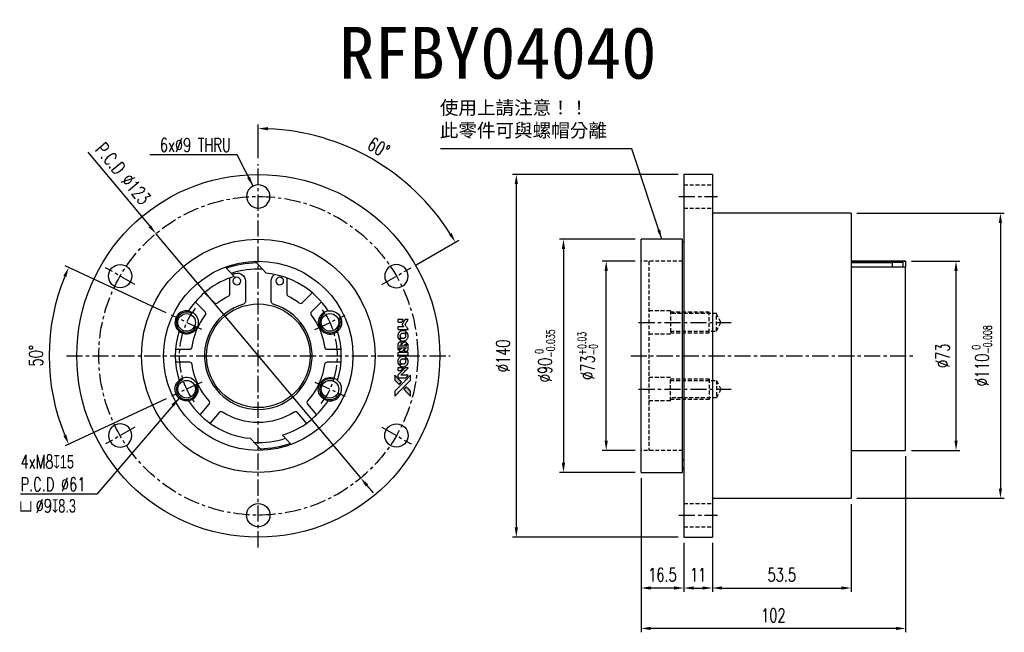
# Model space of a CAD drawing. Header units: millimetres. Extents: x -92 to 288, y -107 to 130.
import ezdxf
from ezdxf.enums import TextEntityAlignment as Align

# ---------------------------------------------------------------- set-up
doc = ezdxf.new("R2010")
doc.units = ezdxf.units.MM
doc.linetypes.add('CENTER', pattern=[2, 1.25, -0.25, 0.25, -0.25])
doc.linetypes.add('DASHED', pattern=[0.75, 0.5, -0.25])
for name, color, linetype in [('CHA', 7, 'Continuous'), ('CL', 1, 'CENTER'), ('DIM', 4, 'Continuous'), ('HID', 2, 'DASHED'), ('OUT', 3, 'Continuous')]:
    doc.layers.add(name, color=color, linetype=linetype)
doc.styles.add('DIM-7', font='SIMPLEX.shx', dxfattribs={"width": 0.7, "bigfont": 'chineset.shx'})
doc.styles.add('T', font='kaiu.ttf')
doc.dimstyles.new('CNS', dxfattribs={"dimtxt": 3.5, "dimasz": 2.5, "dimexe": 1, "dimexo": 1.5, "dimgap": 0.09, "dimtad": 0, "dimdsep": 46, "dimtxsty": 'DIM-7', "dimcen": 0.09, "dimclrd": 1, "dimclre": 1, "dimclrt": 4, "dimadec": 0, "dimazin": 0, "dimtfac": 1, "dimtix": 1, "dimtmove": 2, "dimatfit": 3, "dimfxl": 1, "dimtvp": 0.971429, "dimtolj": 1, "dimarcsym": 0})

# ---------------------------------------------------------------- blocks, each defined once
blk = doc.blocks.new('*D0')
at = {"layer": 'DEFPOINTS', "color": 0, "linetype": 'Continuous'}
for p in [(-33.53, 15.64), (-79.82, 11.69), (-21.75, 10.14), (-21.75, -10.14), (-33.53, -15.64)]:
    blk.add_point(p, dxfattribs=at)
at = {"layer": 'DIM', "color": 0, "linetype": 'Continuous', "lineweight": -2}
for p, q in [((-35.57, 16.59), (-74.47, 34.73)), ((-35.57, -16.59), (-74.47, -34.73))]:
    blk.add_line(p, q, dxfattribs=at)
blk.add_arc((0, 0), 80.67, 157.6637, 202.3363, dxfattribs=at)
at = {"layer": 'DIM', "color": 0, "linetype": 'Continuous'}
for points in [[(-75.19, 30.91), (-74.04, 30.41), (-73.11, 34.09)], [(-74.04, -30.41), (-75.19, -30.91), (-73.11, -34.09)]]:
    blk.add_solid(points, dxfattribs=at)
at = {"layer": 'DIM', "color": 0, "linetype": 'Continuous', "insert": (-85.77, 0), "char_height": 5.25, "attachment_point": 5, "rotation": 90, "style": 'DIM-7'}
blk.add_mtext('\\A1;50°', dxfattribs=at)
blk = doc.blocks.new('*D1')
at = {"layer": 'DEFPOINTS', "color": 0, "linetype": 'Continuous'}
for p in [(0, 74), (56.39, 67.2), (58.89, 34), (47.63, 27.5), (0, -74)]:
    blk.add_point(p, dxfattribs=at)
at = {"layer": 'DIM', "color": 0, "linetype": 'Continuous', "lineweight": -2}
for p, q in [((0, 76.25), (0, 89.23)), ((60.84, 35.13), (77.27, 44.61))]:
    blk.add_line(p, q, dxfattribs=at)
blk.add_arc((0, 0), 87.73, 32.4494, 87.5506, dxfattribs=at)
at = {"layer": 'DIM', "color": 0, "linetype": 'Continuous'}
for points in [[(3.74, 87.02), (3.76, 88.27), (0, 87.73)], [(74.56, 47.39), (73.5, 46.75), (75.97, 43.86)]]:
    blk.add_solid(points, dxfattribs=at)
at = {"layer": 'DIM', "color": 0, "linetype": 'Continuous', "insert": (46.41, 80.39), "char_height": 5.25, "attachment_point": 5, "rotation": 330, "style": 'DIM-7'}
blk.add_mtext('\\A1;60°', dxfattribs=at)
blk = doc.blocks.new('*D2')
at = {"layer": 'DEFPOINTS', "color": 0, "linetype": 'Continuous'}
for p in [(-39.48, 47.15), (39.48, -47.15)]:
    blk.add_point(p, dxfattribs=at)
at = {"layer": 'DIM', "color": 0, "linetype": 'Continuous', "lineweight": -2}
for p, q in [((-65.79, 78.56), (-41.89, 50.03)), ((39.48, -47.15), (-39.48, 47.15)), ((41.89, -50.03), (44.3, -52.9))]:
    blk.add_line(p, q, dxfattribs=at)
at = {"layer": 'DIM', "color": 0, "linetype": 'Continuous'}
for points in [[(-41.41, 50.43), (-42.37, 49.63), (-39.48, 47.15)], [(42.37, -49.63), (41.41, -50.43), (39.48, -47.15)]]:
    blk.add_solid(points, dxfattribs=at)
at = {"layer": 'DIM', "color": 0, "linetype": 'Continuous', "insert": (-52.18, 70.26), "char_height": 5.25, "attachment_point": 5, "rotation": 309.9416, "style": 'DIM-7'}
blk.add_mtext('\\A1;P.C.D ∅123', dxfattribs=at)
blk = doc.blocks.new('*D3')
at = {"layer": 'DEFPOINTS', "color": 0, "linetype": 'Continuous'}
for p in [(147.6, 45), (117.67, -45), (147.6, -45)]:
    blk.add_point(p, dxfattribs=at)
at = {"layer": 'DIM', "color": 0, "linetype": 'Continuous', "lineweight": -2}
for p, q in [((145.35, 45), (116.17, 45)), ((117.67, 41.25), (117.67, -41.25)), ((145.35, -45), (116.17, -45))]:
    blk.add_line(p, q, dxfattribs=at)
at = {"layer": 'DIM', "color": 0, "linetype": 'Continuous'}
for points in [[(117.05, 41.25), (118.3, 41.25), (117.67, 45)], [(117.05, -41.25), (118.3, -41.25), (117.67, -45)]]:
    blk.add_solid(points, dxfattribs=at)
at = {"layer": 'DIM', "color": 0, "linetype": 'Continuous', "insert": (110.53, 0), "char_height": 5.25, "attachment_point": 5, "rotation": 90, "style": 'DIM-7'}
blk.add_mtext('\\A1;%%C90{\\H3.15;\\S 0^ -0.035;}', dxfattribs=at)
blk = doc.blocks.new('*D4')
at = {"layer": 'DEFPOINTS', "color": 0, "linetype": 'Continuous'}
for p in [(134.15, 36.5), (147.6, 36.5), (147.6, -36.5)]:
    blk.add_point(p, dxfattribs=at)
at = {"layer": 'DIM', "color": 0, "linetype": 'Continuous', "lineweight": -2}
for p, q in [((145.35, 36.5), (132.65, 36.5)), ((134.15, -32.75), (134.15, 32.75)), ((145.35, -36.5), (132.65, -36.5))]:
    blk.add_line(p, q, dxfattribs=at)
at = {"layer": 'DIM', "color": 0, "linetype": 'Continuous'}
for points in [[(133.53, 32.75), (134.78, 32.75), (134.15, 36.5)], [(133.53, -32.75), (134.78, -32.75), (134.15, -36.5)]]:
    blk.add_solid(points, dxfattribs=at)
at = {"layer": 'DIM', "color": 0, "linetype": 'Continuous', "insert": (127.01, 0), "char_height": 5.25, "attachment_point": 5, "rotation": 90, "style": 'DIM-7'}
blk.add_mtext('\\A1;%%C73{\\H3.15;\\S+0.03^ -0;}', dxfattribs=at)
blk = doc.blocks.new('*D5')
at = {"layer": 'DEFPOINTS', "color": 0}
for p in [(164.1, 70), (99.49, -70), (164.1, -70)]:
    blk.add_point(p, dxfattribs=at)
at = {"layer": 'DIM', "color": 0, "lineweight": -2}
for p, q in [((161.85, 70), (97.99, 70)), ((99.49, 66.25), (99.49, -66.25)), ((161.85, -70), (97.99, -70))]:
    blk.add_line(p, q, dxfattribs=at)
at = {"layer": 'DIM', "color": 0}
for points in [[(98.86, 66.25), (100.11, 66.25), (99.49, 70)], [(98.86, -66.25), (100.11, -66.25), (99.49, -70)]]:
    blk.add_solid(points, dxfattribs=at)
at = {"layer": 'DIM', "color": 0, "insert": (94.39, 0), "char_height": 5.25, "attachment_point": 5, "rotation": 90, "style": 'DIM-7'}
blk.add_mtext('\\A1;%%C140', dxfattribs=at)
blk = doc.blocks.new('*D6')
at = {"layer": 'DEFPOINTS', "color": 0}
for p in [(249.6, 36.5), (269.05, 36.5), (249.6, -36.5)]:
    blk.add_point(p, dxfattribs=at)
at = {"layer": 'DIM', "color": 0, "lineweight": -2}
for p, q in [((251.85, 36.5), (270.55, 36.5)), ((269.05, -32.75), (269.05, 32.75)), ((251.85, -36.5), (270.55, -36.5))]:
    blk.add_line(p, q, dxfattribs=at)
at = {"layer": 'DIM', "color": 0}
for points in [[(268.43, 32.75), (269.68, 32.75), (269.05, 36.5)], [(268.43, -32.75), (269.68, -32.75), (269.05, -36.5)]]:
    blk.add_solid(points, dxfattribs=at)
at = {"layer": 'DIM', "color": 0, "insert": (263.95, 0), "char_height": 5.25, "attachment_point": 5, "rotation": 90, "style": 'DIM-7'}
blk.add_mtext('\\A1;%%C73', dxfattribs=at)
blk = doc.blocks.new('*D7')
at = {"layer": 'DEFPOINTS', "color": 0, "linetype": 'Continuous'}
for p in [(228.6, 55), (228.6, -55), (286.17, -55)]:
    blk.add_point(p, dxfattribs=at)
at = {"layer": 'DIM', "color": 0, "linetype": 'Continuous', "lineweight": -2}
for p, q in [((230.85, 55), (287.67, 55)), ((286.17, 51.25), (286.17, -51.25)), ((230.85, -55), (287.67, -55))]:
    blk.add_line(p, q, dxfattribs=at)
at = {"layer": 'DIM', "color": 0, "linetype": 'Continuous'}
for points in [[(285.54, 51.25), (286.79, 51.25), (286.17, 55)], [(285.54, -51.25), (286.79, -51.25), (286.17, -55)]]:
    blk.add_solid(points, dxfattribs=at)
at = {"layer": 'DIM', "color": 0, "linetype": 'Continuous', "insert": (279.03, 0), "char_height": 5.25, "attachment_point": 5, "rotation": 90, "style": 'DIM-7'}
blk.add_mtext('\\A1;%%C110{\\H3.15;\\S 0^ -0.008;}', dxfattribs=at)
blk = doc.blocks.new('*D8')
at = {"layer": 'DEFPOINTS', "color": 0}
for p in [(147.6, -45), (164.1, -70), (147.6, -89.63)]:
    blk.add_point(p, dxfattribs=at)
at = {"layer": 'DIM', "color": 0, "lineweight": -2}
for p, q in [((147.6, -47.25), (147.6, -91.13)), ((164.1, -72.25), (164.1, -91.13)), ((160.35, -89.63), (151.35, -89.63))]:
    blk.add_line(p, q, dxfattribs=at)
at = {"layer": 'DIM', "color": 0}
for points in [[(151.35, -89), (151.35, -90.25), (147.6, -89.63)], [(160.35, -89), (160.35, -90.25), (164.1, -89.63)]]:
    blk.add_solid(points, dxfattribs=at)
at = {"layer": 'DIM', "color": 0, "insert": (155.85, -84.53), "char_height": 5.25, "attachment_point": 5, "style": 'DIM-7'}
blk.add_mtext('\\A1;16.5', dxfattribs=at)
blk = doc.blocks.new('*D9')
at = {"layer": 'DEFPOINTS', "color": 0}
for p in [(164.1, -70), (175.1, -70), (175.1, -89.63)]:
    blk.add_point(p, dxfattribs=at)
at = {"layer": 'DIM', "color": 0, "lineweight": -2}
for p, q in [((164.1, -72.25), (164.1, -91.13)), ((175.1, -72.25), (175.1, -91.13)), ((167.85, -89.63), (171.35, -89.63))]:
    blk.add_line(p, q, dxfattribs=at)
at = {"layer": 'DIM', "color": 0}
for points in [[(167.85, -89), (167.85, -90.25), (164.1, -89.63)], [(171.35, -89), (171.35, -90.25), (175.1, -89.63)]]:
    blk.add_solid(points, dxfattribs=at)
at = {"layer": 'DIM', "color": 0, "insert": (169.6, -84.53), "char_height": 5.25, "attachment_point": 5, "style": 'DIM-7'}
blk.add_mtext('\\A1;11', dxfattribs=at)
blk = doc.blocks.new('*D10')
at = {"layer": 'DEFPOINTS', "color": 0}
for p in [(228.6, -55), (175.1, -70), (228.6, -89.63)]:
    blk.add_point(p, dxfattribs=at)
at = {"layer": 'DIM', "color": 0, "lineweight": -2}
for p, q in [((228.6, -57.25), (228.6, -91.13)), ((175.1, -72.25), (175.1, -91.13)), ((178.85, -89.63), (224.85, -89.63))]:
    blk.add_line(p, q, dxfattribs=at)
at = {"layer": 'DIM', "color": 0}
for points in [[(178.85, -89), (178.85, -90.25), (175.1, -89.63)], [(224.85, -89), (224.85, -90.25), (228.6, -89.63)]]:
    blk.add_solid(points, dxfattribs=at)
at = {"layer": 'DIM', "color": 0, "insert": (201.85, -84.53), "char_height": 5.25, "attachment_point": 5, "style": 'DIM-7'}
blk.add_mtext('\\A1;53.5', dxfattribs=at)
blk = doc.blocks.new('*D11')
at = {"layer": 'DEFPOINTS', "color": 0}
for p in [(249.6, -36.5), (147.6, -45), (147.6, -105.23)]:
    blk.add_point(p, dxfattribs=at)
at = {"layer": 'DIM', "color": 0, "lineweight": -2}
for p, q in [((249.6, -38.75), (249.6, -106.73)), ((147.6, -47.25), (147.6, -106.73)), ((245.85, -105.23), (151.35, -105.23))]:
    blk.add_line(p, q, dxfattribs=at)
at = {"layer": 'DIM', "color": 0}
for points in [[(151.35, -104.61), (151.35, -105.86), (147.6, -105.23)], [(245.85, -104.61), (245.85, -105.86), (249.6, -105.23)]]:
    blk.add_solid(points, dxfattribs=at)
at = {"layer": 'DIM', "color": 0, "insert": (198.6, -100.13), "char_height": 5.25, "attachment_point": 5, "style": 'DIM-7'}
blk.add_mtext('\\A1;102', dxfattribs=at)

msp = doc.modelspace()

# ---------------------------------------------------------------- hatches: boundary and pattern name
at = {"layer": 'DIM'}
h = msp.add_hatch(color=7, dxfattribs=at)
h.dxf.hatch_style = 1
h.paths.add_polyline_path([(58.723, -15.537), (58.722, -14.584), (58.722, -13.631), (57.895, -12.81, 0.000288), (57.578, -12.495, 0.0004789), (57.31, -12.23, 0.000013), (57.067, -11.99, 0.197177), (57.063, -11.989, 0.1974966), (57.059, -11.99, 0.00004), (56.921, -12.128, 0.0008343), (56.767, -12.28, 0.0005055), (56.586, -12.461), (56.114, -12.933), (57.418, -14.235)])
h.paths.add_polyline_path([(54.26, -11.075), (54.733, -10.601, 0.0004761), (54.915, -10.419, 0.0007888), (55.067, -10.266, 0.000035), (55.205, -10.126, 0.1975803), (55.206, -10.123, 0.198396), (55.205, -10.12, 0.000019), (55.017, -9.931, 0.000582), (54.809, -9.723, 0.000351), (54.562, -9.476, 0.000108), (53.514, -8.433, 0.0006916), (52.983, -7.905, 0.0000771), (52.615, -7.541, 0.1975268), (52.602, -7.536, 0.4101817), (52.596, -7.542, 0.0004931), (52.593, -7.736, 0.0024238), (52.591, -8.006, 0.0005294), (52.591, -8.471), (52.591, -9.406), (53.425, -10.24)])

# ---------------------------------------------------------------- linework, layer by layer
at = {"layer": 'CL', "color": 7, "ltscale": 5}
for p, q in [((0, -74), (0, 74)), ((162.103, 61.5), (177.103, 61.5)), ((-47.631, 27.5), (-58.89, 34)), ((47.631, 27.5), (58.89, 34)), ((-21.751, 10.143), (-33.533, 15.637)), ((21.751, 10.143), (33.533, 15.637)), ((146.603, 12.89), (182.373, 12.89)), ((-74, 0), (74, 0)), ((143.603, 0), (253.603, 0)), ((-21.751, -10.143), (-33.533, -15.637)), ((21.751, -10.143), (33.533, -15.637)), ((146.603, -12.89), (182.373, -12.89)), ((-47.631, -27.5), (-58.89, -34)), ((47.631, -27.5), (58.89, -34)), ((162.103, -61.5), (177.103, -61.5))]:
    msp.add_line(p, q, dxfattribs=at)
msp.add_circle((0, 0), 61.5, dxfattribs=at)
for start, end in [(142.78174, 217.21826), (322.78174, 37.21826)]:
    msp.add_arc((0, 0), 30.5, start, end, dxfattribs=at)
at = {"layer": 'DIM', "color": 7}
for points in [[(57.195, 13.961), (56.588, 13.961), (56.486, 13.795, -0.000297), (56.424, 13.693, -0.000037), (56.288, 13.471, -0.000043), (56.126, 13.207, -0.000036), (55.953, 12.925, 0.000044), (55.785, 12.65, 0.000063), (55.634, 12.405, 0.000035), (55.508, 12.198, 0.0009), (55.473, 12.141), (55.424, 12.061), (55.49, 11.954, 0.001175), (55.528, 11.893, 0.000208), (55.599, 11.778, 0.000225), (55.683, 11.643, 0.000203), (55.77, 11.504, -0.000711), (55.853, 11.371, -0.001119), (55.923, 11.257, -0.000263), (55.985, 11.156, -0.04589), (55.99, 11.145, -0.519312), (55.984, 11.135, -0.001914), (55.821, 11.132, -0.003124), (55.552, 11.13, -0.000285), (54.884, 11.13), (53.772, 11.13), (53.772, 10.742, 0.001727), (53.773, 10.464, 0.025279), (53.779, 10.366, 0.073886), (53.794, 10.309, 0.07426), (53.824, 10.259, 0.03264), (53.837, 10.246, 0.01784), (53.853, 10.232, 0.017712), (53.871, 10.219, 0.026854), (53.888, 10.208), (53.927, 10.188), (55.866, 10.185), (57.806, 10.183), (57.792, 10.204, -0.004595), (57.782, 10.219, -0.00016), (57.745, 10.278, -0.000298), (57.702, 10.348, -0.000208), (57.653, 10.427, 0.000986), (57.51, 10.658, 0.00025), (57.275, 11.032, 0.000268), (57.025, 11.432, 0.000436), (56.812, 11.77, -0.002932), (56.743, 11.882, -0.004718), (56.685, 11.978, -0.001113), (56.636, 12.063, -0.227179), (56.635, 12.072, -0.045982), (56.639, 12.081, -0.000145), (56.709, 12.195, -0.000825), (56.788, 12.323, -0.000517), (56.88, 12.472, 0.000056), (57.199, 12.985, 0.000289), (57.375, 13.268, 0.000481), (57.506, 13.479, 0.000418), (57.642, 13.701), (57.802, 13.961)], [(54.841, 13.961), (53.772, 13.961), (53.772, 13.572, 0.000842), (53.772, 13.324, 0.010591), (53.775, 13.231, 0.028995), (53.78, 13.178, 0.069543), (53.792, 13.141, 0.051063), (53.812, 13.106, 0.039932), (53.841, 13.074, 0.039414), (53.875, 13.046, 0.045845), (53.912, 13.025, 0.094811), (53.949, 13.016, 0.007124), (54.054, 13.012, 0.004713), (54.233, 13.01, 0.000534), (54.639, 13.01), (55.332, 13.011), (55.393, 13.109, 0.000828), (55.569, 13.394, 0.000879), (55.74, 13.675, 0.000048), (55.907, 13.949, 0.137596), (55.91, 13.957, 0.413028), (55.908, 13.959, 0.000016), (55.596, 13.96, 0.000623), (55.251, 13.961, 0.000374)], [(56.966, 9.327, 0.064158), (56.501, 9.575, 0.06356), (55.985, 9.699, 0.064004), (55.459, 9.688, 0.066747), (54.961, 9.545, 0.04321), (54.649, 9.374, 0.044737), (54.375, 9.154, 0.044901), (54.145, 8.89, 0.044184), (53.965, 8.587, 0.026293), (53.868, 8.358, 0.033344), (53.805, 8.136, 0.033227), (53.772, 7.908, 0.025815), (53.765, 7.656, 0.023119), (53.783, 7.416, 0.031044), (53.822, 7.202, 0.031337), (53.887, 6.995, 0.024258), (53.982, 6.779, 0.015622), (54.023, 6.704, 0.008495), (54.078, 6.613, 0.008415), (54.134, 6.527, 0.020814), (54.178, 6.466), (54.201, 6.439), (54.492, 6.728, 0.002843), (54.709, 6.944, 0.033917), (54.786, 7.034, 0.087906), (54.82, 7.101, 0.073302), (54.831, 7.18, 0.022047), (54.83, 7.219, 0.026465), (54.825, 7.254, 0.022233), (54.815, 7.294, 0.009985), (54.799, 7.346, -0.039011), (54.752, 7.532, -0.044398), (54.738, 7.715, -0.045096), (54.756, 7.896, -0.04265), (54.807, 8.073, -0.071154), (54.945, 8.324, -0.068827), (55.149, 8.53, -0.068713), (55.402, 8.672, -0.070507), (55.681, 8.739, -0.028605), (55.801, 8.743, -0.031418), (55.917, 8.734, -0.031044), (56.032, 8.71, -0.02668), (56.149, 8.671, 0.038913), (56.218, 8.649, 0.043732), (56.287, 8.64, 0.047754), (56.35, 8.643, 0.075756), (56.402, 8.659, 0.07294), (56.428, 8.677, 0.003456), (56.508, 8.751, 0.005023), (56.609, 8.847, 0.002422), (56.737, 8.973, 0.000819), (56.851, 9.086, 0.001349), (56.947, 9.183, 0.0001), (57.033, 9.27, 0.205335), (57.034, 9.273, 0.219821), (57.033, 9.276, 0.002494), (57.014, 9.291, 0.007089), (56.992, 9.308, 0.004494)], [(57.784, 7.91, 0.024131), (57.757, 8.082, 0.022344), (57.713, 8.255, 0.021883), (57.653, 8.428, 0.020884), (57.578, 8.597, 0.010669), (57.527, 8.694, 0.010389), (57.472, 8.788, 0.010913), (57.419, 8.873, 0.022227), (57.372, 8.936), (57.353, 8.96), (57.054, 8.655, 0.002452), (56.938, 8.536, 0.003628), (56.837, 8.43, 0.001662), (56.753, 8.339, 0.070159), (56.738, 8.317, 0.047671), (56.731, 8.3, 0.018624), (56.725, 8.275, 0.017921), (56.72, 8.247, 0.018804), (56.718, 8.219, 0.018255), (56.717, 8.181, 0.041312), (56.72, 8.152, 0.037164), (56.728, 8.122, 0.012342), (56.744, 8.08, -0.015101), (56.781, 7.978, -0.035998), (56.801, 7.9, -0.033244), (56.81, 7.817, -0.011249), (56.813, 7.694, -0.004059), (56.812, 7.594, -0.019693), (56.809, 7.538, -0.027943), (56.802, 7.491, -0.014411), (56.788, 7.434, -0.033089), (56.742, 7.297, -0.033887), (56.678, 7.17, -0.034021), (56.597, 7.052, -0.033942), (56.502, 6.947, -0.02816), (56.392, 6.852, -0.035032), (56.28, 6.778, -0.035269), (56.16, 6.721, -0.029196), (56.024, 6.677, -0.037862), (55.869, 6.648, -0.043657), (55.718, 6.646, -0.043064), (55.567, 6.669, -0.035184), (55.411, 6.719, 0.033699), (55.337, 6.743, 0.052815), (55.271, 6.753, 0.059167), (55.211, 6.748, 0.058972), (55.152, 6.729, 0.059208), (55.107, 6.701, 0.021125), (55.05, 6.651, 0.008691), (54.956, 6.559, 0.000851), (54.733, 6.333, 0.001873), (54.62, 6.216, 0.013884), (54.568, 6.159, 0.022355), (54.54, 6.124, 0.341453), (54.541, 6.11, 0.073011), (54.573, 6.081, 0.004587), (54.679, 6.012, 0.00748), (54.789, 5.944, 0.016837), (54.876, 5.896, 0.028606), (55.085, 5.804, 0.031352), (55.298, 5.739, 0.031004), (55.52, 5.702, 0.0268), (55.755, 5.689, 0.026698), (56.004, 5.702, 0.03002), (56.241, 5.742, 0.030357), (56.469, 5.81, 0.028554), (56.692, 5.905, 0.062944), (57.106, 6.181, 0.062206), (57.44, 6.552, 0.062448), (57.672, 6.993, 0.064355), (57.784, 7.472, 0.017377), (57.79, 7.568, 0.008369), (57.792, 7.691, 0.008367), (57.79, 7.814, 0.01757)], [(55.188, 5.083, 0.065483), (55.165, 5.129, 0.053271), (55.13, 5.171, 0.052018), (55.085, 5.206, 0.0556), (55.035, 5.23, 0.036839), (55.003, 5.239, 0.026922), (54.966, 5.244, 0.016905), (54.915, 5.246, 0.004317), (54.831, 5.246, 0.016369), (54.658, 5.24, 0.029936), (54.518, 5.222, 0.03418), (54.394, 5.189, 0.031327), (54.272, 5.139, 0.046935), (54.123, 5.049, 0.054053), (54.001, 4.936, 0.053701), (53.906, 4.799, 0.045364), (53.835, 4.636, 0.032479), (53.798, 4.493, 0.03386), (53.78, 4.347, 0.013578), (53.773, 4.119, 0.001155), (53.775, 3.531, 0.000413), (53.777, 3.027, 0.005008), (53.78, 2.833, 0.013199), (53.786, 2.723, 0.033956), (53.798, 2.645, 0.013909), (53.818, 2.563, 0.010864), (53.844, 2.476, 0.010938), (53.872, 2.397, 0.028702), (53.896, 2.341), (53.917, 2.3), (54.328, 2.705), (54.739, 3.11), (54.738, 3.583, -0.001504), (54.739, 3.786, -0.00328), (54.74, 3.941, -0.001901), (54.743, 4.062, -0.061333), (54.747, 4.091, -0.063621), (54.765, 4.132, -0.048633), (54.793, 4.172, -0.046769), (54.83, 4.207, -0.047961), (54.872, 4.234, -0.02678), (54.908, 4.25, -0.050957), (54.939, 4.258, -0.029398), (54.98, 4.263, -0.00401), (55.067, 4.266), (55.206, 4.27), (55.206, 4.651, 0.001061), (55.205, 4.878, 0.009147), (55.203, 4.98, 0.020721), (55.198, 5.04, 0.051619)], [(57.267, 5.03, 0.023289), (57.171, 5.091, 0.026845), (57.075, 5.14, 0.026047), (56.971, 5.18, 0.019751), (56.853, 5.212, 0.013249), (56.786, 5.226, 0.025169), (56.732, 5.233, 0.016532), (56.665, 5.237, 0.002937), (56.538, 5.237, 0.003317), (56.425, 5.237, 0.011808), (56.352, 5.234, 0.01777), (56.298, 5.229, 0.021476), (56.247, 5.22, 0.04325), (56.034, 5.154, 0.045753), (55.839, 5.052, 0.04649), (55.669, 4.919, 0.047672), (55.528, 4.758, 0.025315), (55.484, 4.688, 0.015208), (55.437, 4.602, 0.01512), (55.396, 4.511, 0.022488), (55.366, 4.43, 0.027857), (55.333, 4.303, 0.034138), (55.317, 4.182, 0.014286), (55.311, 3.997, 0.00124), (55.31, 3.526, -0.00103), (55.309, 3.237, -0.002552), (55.307, 3.026, -0.001594), (55.304, 2.865, -0.047676), (55.3, 2.825, -0.085307), (55.271, 2.754, -0.097789), (55.222, 2.701, -0.085947), (55.151, 2.666, -0.051339), (55.058, 2.649, 0.014634), (55.027, 2.646, 0.015028), (54.995, 2.64, 0.014927), (54.969, 2.634, 0.059415), (54.953, 2.628, 0.070595), (54.919, 2.603, 0.00028), (54.582, 2.27, 0.000111), (54.238, 1.929, 0.200239), (54.231, 1.914, 0.268906), (54.237, 1.905, 0.001866), (54.32, 1.858, 0.007532), (54.4, 1.814, 0.017818), (54.461, 1.785, 0.013256), (54.529, 1.758, 0.011636), (54.601, 1.732, 0.011528), (54.674, 1.711, 0.012303), (54.748, 1.693, 0.0423), (54.862, 1.678, 0.013657), (55.032, 1.674, 0.013857), (55.204, 1.68, 0.037428), (55.325, 1.697, 0.014927), (55.406, 1.717, 0.0122), (55.491, 1.743, 0.012518), (55.57, 1.771, 0.023062), (55.633, 1.799, 0.065961), (55.86, 1.953, 0.06055), (56.046, 2.164, 0.059676), (56.178, 2.416, 0.060497), (56.247, 2.692, 0.025683), (56.251, 2.751, 0.001528), (56.254, 2.93, 0.002124), (56.256, 3.155, 0.001173), (56.256, 3.431, -0.000809), (56.257, 3.913, -0.017164), (56.263, 4.056, -0.063931), (56.278, 4.132, -0.108429), (56.311, 4.186, -0.052941), (56.347, 4.217, -0.063675), (56.387, 4.238, -0.050562), (56.438, 4.25, -0.020337), (56.51, 4.258, 0.009897), (56.553, 4.261, 0.016482), (56.59, 4.266, 0.019019), (56.619, 4.272, 0.06043), (56.637, 4.279, 0.076267), (56.679, 4.311, 0.00054), (56.991, 4.626, 0.000307), (57.309, 4.948, 0.142594), (57.323, 4.974, 0.232419), (57.321, 4.982, 0.022995), (57.308, 4.996, 0.024627), (57.29, 5.012, 0.015407)], [(57.787, 4.15, 0.018538), (57.78, 4.211, 0.010695), (57.766, 4.283, 0.01068), (57.749, 4.355, 0.017678), (57.732, 4.415, 0.013849), (57.707, 4.482, 0.011814), (57.677, 4.553, 0.004513), (57.648, 4.617, 0.290035), (57.637, 4.624, 0.196418), (57.632, 4.622, 0.000124), (57.514, 4.506, 0.001477), (57.383, 4.377, 0.000898), (57.229, 4.223), (56.829, 3.822), (56.826, 3.321, -0.001471), (56.823, 2.941, -0.028714), (56.815, 2.825, -0.097073), (56.794, 2.759, -0.084199), (56.748, 2.703, -0.042698), (56.712, 2.677, -0.053912), (56.675, 2.659, -0.051004), (56.633, 2.649, -0.032967), (56.583, 2.646, 0.00807), (56.557, 2.645, 0.003023), (56.521, 2.644, 0.002994), (56.482, 2.642, 0.003629), (56.445, 2.639), (56.36, 2.633), (56.36, 2.249, 0.001618), (56.36, 2.066, 0.005206), (56.362, 1.944, 0.00535), (56.365, 1.859, 0.060675), (56.371, 1.826, 0.048484), (56.379, 1.808, 0.02389), (56.391, 1.786, 0.022812), (56.407, 1.764, 0.02462), (56.425, 1.744, 0.061781), (56.473, 1.705, 0.080179), (56.526, 1.684, 0.048561), (56.601, 1.673, 0.010021), (56.734, 1.671, 0.016602), (56.913, 1.677, 0.031409), (57.056, 1.695, 0.036474), (57.18, 1.729, 0.03439), (57.301, 1.781, 0.065928), (57.491, 1.913, 0.069066), (57.637, 2.089, 0.065697), (57.735, 2.305, 0.051559), (57.784, 2.558, 0.020904), (57.79, 2.694, 0.000451), (57.792, 3.357, 0.000419), (57.793, 4.024, 0.022759)], [(55.785, 1.209), (53.777, 1.206), (53.777, 0.812), (53.777, 0.418), (53.801, 0.372, 0.071429), (53.828, 0.333, 0.054799), (53.868, 0.299, 0.053585), (53.916, 0.274, 0.060698), (53.965, 0.261, 0.033975), (54.048, 0.255, 0.000112), (55.069, 0.255, 0.000726), (56.069, 0.257, 0.001084), (56.943, 0.261), (57.794, 0.267), (57.794, 0.739), (57.794, 1.211)], [(56.963, -0.586, 0.018008), (56.876, -0.529, 0.009842), (56.766, -0.465, 0.009807), (56.652, -0.405, 0.015716), (56.552, -0.359, 0.048467), (56.192, -0.246, 0.045841), (55.811, -0.201, 0.046006), (55.429, -0.227, 0.049638), (55.069, -0.322, 0.064819), (54.6, -0.571, 0.06695), (54.216, -0.928, 0.066691), (53.939, -1.376, 0.063505), (53.785, -1.888, 0.03135), (53.771, -2.019, 0.010439), (53.767, -2.213, 0.010391), (53.771, -2.405, 0.032408), (53.785, -2.534, 0.015696), (53.816, -2.686, 0.018095), (53.855, -2.828, 0.018551), (53.904, -2.964, 0.018352), (53.963, -3.097, 0.015568), (54.009, -3.184, 0.009832), (54.068, -3.283, 0.009795), (54.128, -3.376, 0.023727), (54.177, -3.442), (54.199, -3.468), (54.492, -3.179, 0.001528), (54.657, -3.015, 0.010022), (54.738, -2.931, 0.019586), (54.784, -2.877, 0.061865), (54.809, -2.836, 0.055054), (54.829, -2.774, 0.061607), (54.834, -2.712, 0.048725), (54.823, -2.639, 0.020221), (54.796, -2.544, -0.017722), (54.766, -2.441, -0.02685), (54.747, -2.349, -0.02759), (54.739, -2.259, -0.020233), (54.74, -2.157, -0.04793), (54.768, -1.964, -0.048386), (54.833, -1.78, -0.047866), (54.932, -1.611, -0.044964), (55.064, -1.459, -0.04333), (55.221, -1.332, -0.050921), (55.39, -1.242, -0.051473), (55.572, -1.188, -0.0459), (55.769, -1.17, -0.019014), (55.864, -1.174, -0.024114), (55.951, -1.185, -0.025081), (56.034, -1.203, -0.023892), (56.116, -1.231, 0.008624), (56.18, -1.254, 0.026486), (56.225, -1.267, 0.035074), (56.263, -1.273, 0.02756), (56.306, -1.275, 0.087163), (56.373, -1.261, 0.073291), (56.437, -1.225, 0.028074), (56.527, -1.146, 0.002594), (56.738, -0.936), (57.037, -0.638)], [(57.783, -1.996, 0.023681), (57.758, -1.829, 0.022402), (57.716, -1.662, 0.021929), (57.659, -1.496, 0.020503), (57.586, -1.332, 0.013745), (57.537, -1.239, 0.009767), (57.477, -1.137, 0.009658), (57.418, -1.044, 0.027804), (57.372, -0.983), (57.352, -0.96), (57.057, -1.255, 0.002053), (56.916, -1.398, 0.006738), (56.824, -1.494, 0.007826), (56.762, -1.562, 0.063909), (56.739, -1.596, 0.061532), (56.72, -1.649, 0.068674), (56.716, -1.703, 0.052072), (56.726, -1.767, 0.019648), (56.753, -1.854, -0.018366), (56.787, -1.96, -0.0288), (56.807, -2.053, -0.029061), (56.816, -2.148, -0.019155), (56.816, -2.258, -0.053809), (56.781, -2.494, -0.058833), (56.697, -2.709, -0.058566), (56.565, -2.9, -0.052525), (56.388, -3.063, -0.044733), (56.237, -3.155, -0.040573), (56.067, -3.223, -0.041123), (55.892, -3.261, -0.04951), (55.723, -3.267, -0.017369), (55.644, -3.259, -0.024255), (55.574, -3.246, -0.023787), (55.504, -3.226, -0.015798), (55.427, -3.197, 0.010631), (55.378, -3.178, 0.033653), (55.344, -3.168, 0.037806), (55.311, -3.164, 0.016307), (55.267, -3.163, 0.068179), (55.182, -3.174, 0.095747), (55.114, -3.209, 0.033418), (55.023, -3.29, 0.002133), (54.773, -3.544, 0.001452), (54.634, -3.688, 0.012393), (54.573, -3.755, 0.020479), (54.541, -3.794, 0.344362), (54.542, -3.81, 0.074287), (54.577, -3.841, 0.005454), (54.685, -3.911, 0.008391), (54.799, -3.98, 0.017097), (54.892, -4.029, 0.027375), (55.082, -4.111, 0.02835), (55.279, -4.17, 0.027723), (55.484, -4.207, 0.023913), (55.703, -4.224, 0.027047), (55.966, -4.217, 0.031685), (56.213, -4.181, 0.032425), (56.448, -4.116, 0.031013), (56.677, -4.02, 0.037914), (56.947, -3.859, 0.040153), (57.185, -3.662, 0.039834), (57.389, -3.428, 0.036173), (57.562, -3.158, 0.040752), (57.678, -2.892, 0.035885), (57.756, -2.6, 0.035491), (57.792, -2.296, 0.037615)], [(57.576, -8.657, -0.000056), (57.004, -9.227, -0.000021), (56.203, -10.027, -0.000021), (55.329, -10.898, -0.000025), (54.51, -11.715), (52.591, -13.63), (52.593, -14.578), (52.596, -15.527), (53.883, -14.248, 0.000274), (54.502, -13.633, 0.000123), (55.315, -12.823, 0.000121), (56.173, -11.968, 0.000165), (56.947, -11.196), (58.722, -9.423), (58.722, -8.467), (58.722, -7.512)], [(54.562, -9.476, 0.000108), (53.514, -8.433, 0.000692), (52.983, -7.905, 0.000077), (52.615, -7.541, 0.197527), (52.602, -7.536, 0.410182), (52.596, -7.542, 0.000493), (52.593, -7.736, 0.002424), (52.591, -8.006, 0.000529), (52.591, -8.471), (52.591, -9.406), (53.425, -10.24), (54.26, -11.075), (54.733, -10.601, 0.000476), (54.915, -10.419, 0.000789), (55.067, -10.266, 0.000035), (55.205, -10.126, 0.19758), (55.206, -10.123, 0.198396), (55.205, -10.12, 0.000019), (55.017, -9.931, 0.000582), (54.809, -9.723, 0.000351)], [(54.836, -4.695), (53.771, -4.695), (53.774, -5.092), (53.777, -5.489), (53.805, -5.535, 0.03146), (53.82, -5.556, 0.026444), (53.838, -5.576, 0.026444), (53.858, -5.594, 0.031457), (53.879, -5.609), (53.925, -5.637), (54.452, -5.64), (54.979, -5.643), (55.44, -5.176, 0.000745), (55.616, -4.997, 0.001228), (55.765, -4.845, 0.000087), (55.898, -4.708, 0.195134), (55.9, -4.702, 0.412117), (55.897, -4.699, 0.000048), (55.588, -4.697, 0.00109), (55.244, -4.696, 0.000653)], [(57.204, -4.695), (56.594, -4.695), (55.183, -6.108), (53.772, -7.522), (53.775, -7.915, 0.0008), (53.776, -8.169, 0.010795), (53.779, -8.261, 0.030495), (53.785, -8.312, 0.080372), (53.797, -8.347, 0.03816), (53.819, -8.38, 0.041799), (53.844, -8.409, 0.042486), (53.874, -8.433, 0.042078), (53.908, -8.451, 0.099276), (53.956, -8.462, 0.003302), (54.152, -8.465, 0.002586), (54.495, -8.467, 0.000204), (55.408, -8.465), (56.871, -8.462), (57.339, -7.992), (57.808, -7.522), (56.403, -7.517), (54.997, -7.512), (56.387, -6.129, 0.000253), (56.921, -5.597, 0.000412), (57.374, -5.145, 0.000041), (57.779, -4.74, 0.041338), (57.796, -4.721), (57.814, -4.695)], [(57.895, -12.81, 0.000288), (57.578, -12.495, 0.000479), (57.31, -12.23, 0.000013), (57.067, -11.99, 0.197177), (57.063, -11.989, 0.197497), (57.059, -11.99, 0.00004), (56.921, -12.128, 0.000836), (56.767, -12.28, 0.000505), (56.586, -12.461), (56.114, -12.933), (57.418, -14.235), (58.723, -15.537), (58.722, -14.584), (58.722, -13.631)]]:
    msp.add_lwpolyline(points, format="xyb", close=True, dxfattribs=at)
for centre, start, end in [((-27.642, 12.89), 61.2402, 335), ((27.642, 12.89), 118.7598, 25), ((-27.642, -12.89), 111.2402, 25), ((27.642, -12.89), 68.7598, 335)]:
    msp.add_arc(centre, 4, start, end, dxfattribs=at)
at = {"layer": 'HID', "color": 7, "ltscale": 3}
for p, q in [((164.103, 66), (175.103, 66)), ((164.103, 57), (175.103, 57)), ((163.603, 36.5), (147.603, 36.5)), ((150.603, 36.5), (150.603, -36.5)), ((158.903, 17.39), (150.603, 17.39)), ((158.903, 17.39), (158.903, 8.39)), ((173.903, 16.899), (158.903, 16.899)), ((176.703, 16.274), (158.903, 16.274)), ((173.903, 8.899), (173.903, 16.899)), ((176.703, 9.524), (176.703, 16.274)), ((178.378, 12.899), (176.703, 16.274)), ((176.703, 9.524), (178.378, 12.899)), ((158.903, 8.39), (150.603, 8.39)), ((158.903, 9.524), (176.703, 9.524)), ((158.903, 8.899), (173.903, 8.899)), ((158.903, -8.39), (150.603, -8.39)), ((158.903, -17.39), (158.903, -8.39)), ((158.903, -8.899), (173.903, -8.899)), ((158.903, -9.524), (176.703, -9.524)), ((173.903, -8.899), (173.903, -16.899)), ((176.703, -9.524), (176.703, -16.274)), ((176.703, -9.524), (178.378, -12.899)), ((178.378, -12.899), (176.703, -16.274)), ((158.903, -17.39), (150.603, -17.39)), ((176.703, -16.274), (158.903, -16.274)), ((173.903, -16.899), (158.903, -16.899)), ((163.603, -36.5), (147.603, -36.5)), ((164.103, -57), (175.103, -57)), ((164.103, -66), (175.103, -66))]:
    msp.add_line(p, q, dxfattribs=at)
at = {"layer": 'OUT', "color": 7}
for p, q in [((175.103, 70), (164.103, 70)), ((164.103, 70), (164.103, 0)), ((175.103, 70), (175.103, 0)), ((228.602, 55), (175.103, 55)), ((228.602, 55), (228.602, 0)), ((163.603, 45), (147.603, 45)), ((147.603, 0), (147.603, 45)), ((163.603, 0), (163.603, 45)), ((164.103, 44), (163.603, 44)), ((-9.364, 30.599), (-12.7, 34.219)), ((-1.186, 36.481), (3.08, 31.851)), ((249.603, 36.5), (228.602, 36.5)), ((228.602, 36.481), (249.603, 36.481)), ((249.603, 34.219), (228.602, 34.219)), ((228.603, 35.992), (244.603, 35.992)), ((244.603, 34.219), (244.603, 35.992)), ((248.603, 35.992), (244.603, 35.992)), ((244.603, 34.219), (244.603, 35.992)), ((248.603, 34.219), (248.603, 35.992)), ((249.603, 36.5), (249.603, 36.481)), ((249.603, 36.481), (249.603, 34.219)), ((249.603, -36.5), (249.603, 34.219)), ((-11, 23.907), (-11, 30.05)), ((-5, 28.914), (-5, 20.906)), ((5, 20.906), (5, 28.914)), ((11, 30.05), (11, 23.907)), ((-20.79, 24.326), (-16.985, 20.52)), ((16.985, 20.52), (20.79, 24.326)), ((-20.52, 16.985), (-24.326, 20.79)), ((24.326, 20.79), (20.52, 16.985)), ((-31.902, 2.5), (-26.52, 2.5)), ((26.52, 2.5), (31.902, 2.5)), ((147.603, -45), (147.603, 0)), ((163.603, -45), (163.603, 0)), ((164.103, 0), (164.103, -70)), ((175.103, 0), (175.103, -70)), ((228.602, 0), (228.602, -55)), ((-26.52, -2.5), (-31.902, -2.5)), ((31.902, -2.5), (26.52, -2.5)), ((-22.421, -22.831), (-18.962, -18.709)), ((18.962, -18.709), (22.421, -22.831)), ((-15.132, -21.922), (-18.591, -26.045)), ((18.591, -26.045), (15.132, -21.922)), ((1.186, -36.481), (-3.08, -31.851)), ((9.364, -30.599), (12.7, -34.219)), ((228.602, -36.5), (249.603, -36.5)), ((163.603, -40.098), (164.103, -40.098)), ((147.603, -45), (163.603, -45)), ((164.103, -43.353), (163.603, -43.353)), ((163.603, -44), (164.103, -44)), ((175.103, -55), (228.602, -55)), ((164.103, -70), (175.103, -70))]:
    msp.add_line(p, q, dxfattribs=at)
for centre, radius in [((0, 0), 70), ((0, 0), 45), ((-53.261, 30.75), 4.5), ((0, 0), 36.5), ((0, 0), 20), ((-27.642, 12.89), 3.4), ((27.642, 12.89), 3.4), ((-27.642, -12.89), 3.4), ((27.642, -12.89), 3.4), ((53.261, -30.75), 4.5), ((0, -61.5), 4.5)]:
    msp.add_circle(centre, radius, dxfattribs=at)
at = {"layer": 'OUT', "color": 7, "extrusion": (0, 0, -1)}
for centre, radius in [((0, 61.5), 4.5), ((-53.261, 30.75), 4.5), ((8.269, 28.838), 1.5), ((-8.269, 28.838), 1.5), ((53.261, -30.75), 4.5)]:
    msp.add_circle(centre, radius, dxfattribs=at)
for centre, radius, start, end in [((0, 0), 36, 69.96545, 88.82881), ((0, 0), 33, 72.15396, 74.53399), ((8, 28.914), 3, 74.53399, 180), ((-8, 28.914), 3, 0, 55.17356), ((0, 0), 25.75, 52.5182, 63.34622), ((0, 0), 25.75, 116.65378, 127.4818), ((6, 20.906), 1, 180, 253.98661), ((-6, 20.906), 1, 286.01339, 0), ((27.642, 12.89), 4.5, 99.47089, 310.52911), ((0, 0), 25.75, 7.5182, 37.4818), ((0, 0), 25.75, 142.5182, 172.4818), ((-27.642, 12.89), 4.5, 80.53099, 229.46901), ((0, 0), 25.75, 317.5182, 352.4818), ((0, 0), 25.75, 187.5182, 222.4818), ((27.642, -12.89), 4.5, 260.53099, 49.46901), ((-27.642, -12.89), 4.5, 279.47089, 130.52911), ((0, 0), 25.75, 237.5182, 302.4818), ((0, 0), 36, 249.96545, 268.82881)]:
    msp.add_arc(centre, radius, start, end, dxfattribs=at)
at = {"layer": 'OUT', "color": 7}
for centre, radius, start, end in [((0, 0), 32, 107.01549, 147.21303), ((0, 0), 33.5, 87.26974, 108.24075), ((0, 0), 32, 32.78697, 84.47739), ((-12, 23.907), 1, 296.65378, 0), ((12, 23.907), 1, 180, 243.34622), ((0, 0), 20.75, 106.01339, 73.98661), ((-16.278, 21.227), 1, 225, 307.4818), ((16.278, 21.227), 1, 232.5182, 315), ((-27.642, 12.89), 4.5, 80.53099, 229.46901), ((-21.227, 16.278), 1, 322.5182, 45), ((21.227, 16.278), 1, 135, 217.4818), ((27.642, 12.89), 4.5, 99.47089, 310.52911), ((0, 0), 32, 162.78697, 197.21303), ((0, 0), 32, 342.78697, 17.21303), ((-26.52, 3.5), 1, 270, 352.4818), ((26.52, 3.5), 1, 187.5182, 270), ((-26.52, -3.5), 1, 7.5182, 90), ((26.52, -3.5), 1, 90, 172.4818), ((-27.642, -12.89), 4.5, 279.47089, 130.52911), ((27.642, -12.89), 4.5, 260.53099, 49.46901), ((0, 0), 32, 212.78697, 264.47739), ((-19.728, -18.066), 1, 320, 42.4818), ((0, 0), 32, 287.01549, 327.21303), ((19.728, -18.066), 1, 137.5182, 220), ((-14.366, -22.565), 1, 57.5182, 140), ((14.366, -22.565), 1, 40, 122.4818), ((0, 0), 33.5, 267.26974, 288.24075)]:
    msp.add_arc(centre, radius, start, end, dxfattribs=at)

# ---------------------------------------------------------------- texts
at = {"layer": 'CHA', "color": 7, "style": 'T'}
msp.add_text('RFBY04040', height=20, dxfattribs=at).set_placement((92.329, 116.788), align=Align.MIDDLE)
at = {"layer": 'DIM', "color": 7, "char_height": 5.25, "style": 'DIM-7'}
for s, insert, attachment_point in [('{\\fPMingLiU|b0|i0|c136|p18;\\W1;使用上請注意！！\\P此零件可與螺帽分離}', (69.982, 98.388), 1), ('6x%%C9 {\\A1;THRU}', (-10.575, 78.748), 9), ('4xM8{\\Fgdt|c136;x15\\P}P.C.D %%C61', (-91.716, -38.237), 1), ('{\\Fgdt|c136;v }%%C9{\\Fgdt|c136;x8.3}', (-92.109, -55.288), 1)]:
    msp.add_mtext(s, dxfattribs=dict(at, insert=insert, attachment_point=attachment_point))

# ---------------------------------------------------------------- dimensions: what is measured, and where the dimension line sits
at = {"layer": 'DIM', "color": 7, "linetype": 'Continuous'}
for base, line1, line2, picture, middle in [((56.39, 67.203), ((47.631, 27.5), (58.89, 34)), ((0, -74), (0, 74)), '*D1', (46.413, 80.39)), ((-79.818, 11.692), ((-21.751, -10.143), (-33.533, -15.637)), ((-21.751, 10.143), (-33.533, 15.637)), '*D0', (-85.769, 0))]:
    dim = msp.add_angular_dim_2l(base=base, line1=line1, line2=line2, dimstyle='CNS', override={"dimscale": 1.5, "dimclrd": 0, "dimclre": 0, "dimclrt": 0}, dxfattribs=at)
    dim.commit()
    dim.dimension.update_dxf_attribs({"geometry": picture, "text_midpoint": middle})
dim = msp.add_diameter_dim_2p(p1=(39.483, -47.152), p2=(-39.483, 47.152), text='P.C.D <>', dimstyle='CNS', override={"dimscale": 1.5, "dimclrd": 0, "dimclre": 0, "dimclrt": 0, "dimtmove": 0}, dxfattribs=at)
dim.commit()
dim.dimension.update_dxf_attribs({"geometry": '*D2', "text_midpoint": (-56.093, 66.988), "dimtype": 163})
at = {"layer": 'DIM', "color": 7}
for base, p1, p2, picture, middle in [((99.488, -70), (164.103, 70), (164.103, -70), '*D5', (94.388, 0)), ((269.054, 36.5), (249.603, -36.5), (249.603, 36.5), '*D6', (263.954, 0))]:
    dim = msp.add_linear_dim(base=base, p1=p1, p2=p2, angle=90, text='%%C<>', dimstyle='CNS', override={"dimscale": 1.5, "dimclrd": 0, "dimclre": 0, "dimclrt": 0}, dxfattribs=at)
    dim.commit()
    dim.dimension.update_dxf_attribs({"geometry": picture, "text_midpoint": middle})
at = {"layer": 'DIM', "color": 7, "linetype": 'Continuous'}
for base, p1, p2, override, picture, middle in [((286.168, -55), (228.602, 55), (228.602, -55), {"dimscale": 1.5, "dimclrd": 0, "dimclre": 0, "dimclrt": 0, "dimtol": 1, "dimtm": 0.008, "dimtfac": 0.6, "dimtdec": 3}, '*D7', (279.028, 0)), ((117.674, -45), (147.603, 45), (147.603, -45), {"dimscale": 1.5, "dimclrd": 0, "dimclre": 0, "dimclrt": 0, "dimtol": 1, "dimtm": 0.035, "dimtfac": 0.6, "dimtdec": 3}, '*D3', (110.534, 0)), ((134.154, 36.5), (147.603, -36.5), (147.603, 36.5), {"dimscale": 1.5, "dimse2": 0, "dimsd2": 0, "dimclrd": 0, "dimclre": 0, "dimclrt": 0, "dimtol": 1, "dimtp": 0.03, "dimtm": 1e-09, "dimtfac": 0.6}, '*D4', (127.014, 0))]:
    dim = msp.add_linear_dim(base=base, p1=p1, p2=p2, angle=90, text='%%C<>', dimstyle='CNS', override=override, dxfattribs=at)
    dim.commit()
    dim.dimension.update_dxf_attribs({"geometry": picture, "text_midpoint": middle})
at = {"layer": 'DIM', "color": 7}
for base, p1, p2, picture, middle in [((147.603, -105.232), (249.603, -36.5), (147.603, -45), '*D11', (198.603, -100.132)), ((147.603, -89.627), (164.103, -70), (147.603, -45), '*D8', (155.853, -84.527)), ((228.602, -89.627), (175.103, -70), (228.602, -55), '*D10', (201.853, -84.527)), ((175.103, -89.627), (164.103, -70), (175.103, -70), '*D9', (169.603, -84.527))]:
    dim = msp.add_linear_dim(base=base, p1=p1, p2=p2, dimstyle='CNS', override={"dimscale": 1.5, "dimclrd": 0, "dimclre": 0, "dimclrt": 0}, dxfattribs=at)
    dim.commit()
    dim.dimension.update_dxf_attribs({"geometry": picture, "text_midpoint": middle})

# ---------------------------------------------------------------- leaders
at = {"layer": 'DIM', "color": 7, "annotation_type": 0, "has_hookline": 1, "hookline_direction": 1}
for points, text_width in [([(155.603, 45), (144.008, 79.868), (140.258, 79.868)], 69.891), ([(-2.042, 65.51), (-8.149, 77.504), (-11.899, 77.504)], 29.75), ([(-30.569, -16.308), (-62.281, -53.348), (-66.031, -53.348)], 25.55)]:
    msp.add_leader(points, dimstyle='CNS', override={"dimscale": 1.5, "dimgap": 0.09, "dimtad": 1, "dimclrd": 0, "dimclre": 4}, dxfattribs=dict(at, text_width=text_width))

doc.saveas('drawing.dxf')
